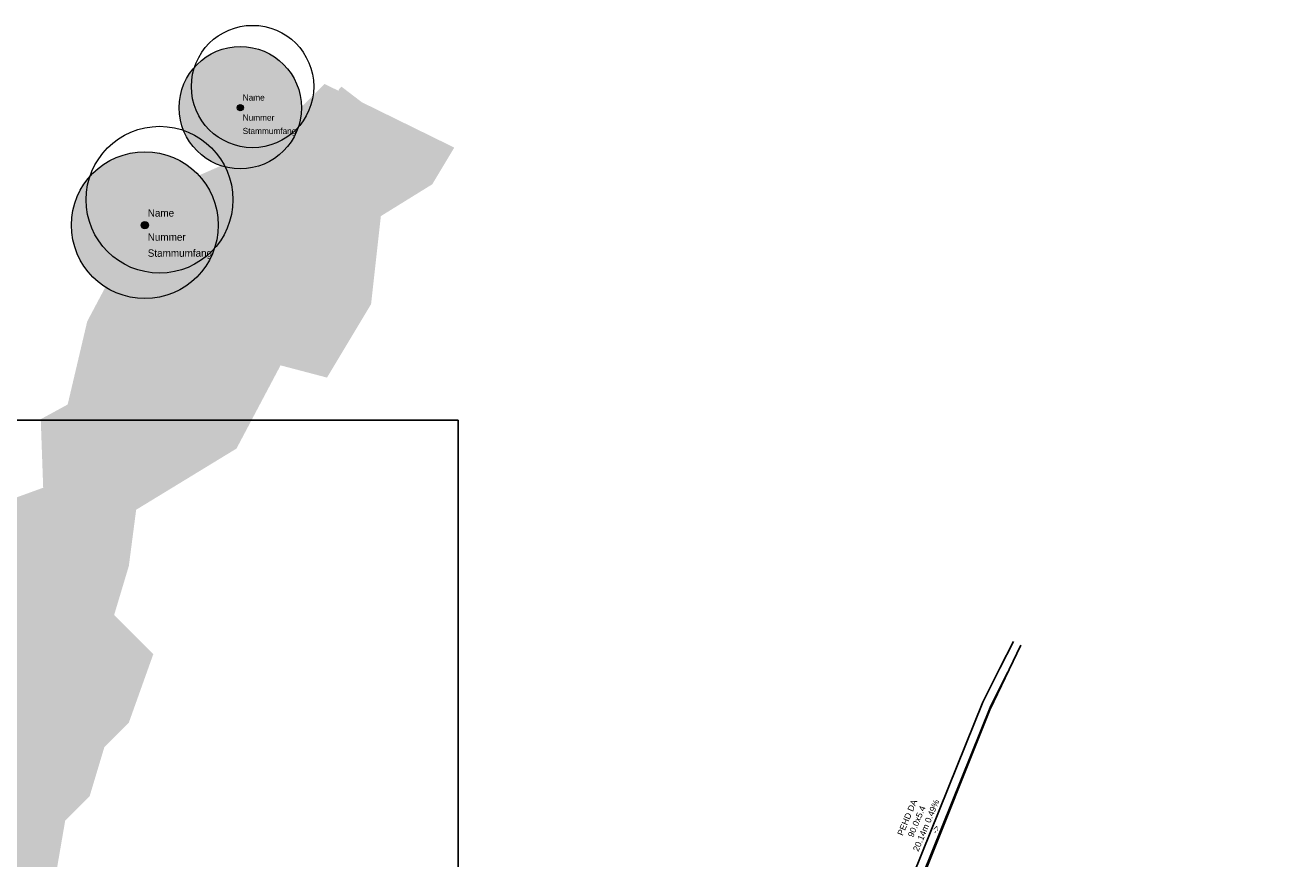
# Model space of a CAD drawing. Header units: metres. Extents: x 730549 to 731755, y 5527678 to 5528494.
# Tile 207 of 207: x 731652 to 731755, y 5527911 to 5527979. Entities that reach past the tile are written whole.
import ezdxf
from ezdxf.enums import TextEntityAlignment as Align

# ---------------------------------------------------------------- set-up
doc = ezdxf.new("R2010")
doc.units = ezdxf.units.M
doc.header["$LTSCALE"] = 0.1
doc.layers.add('B_Bäume', color=7, linetype='Continuous', transparency=0.77)
for name, color, linetype in [('Netzbach Höhenlinien Bestand NW 461.54', 7, 'Continuous'), ('Sparten Strom GEPLANT pdf', 7, 'Continuous'), ('Sparten_Kanal-aus dwg GRUPPE', 7, 'Continuous'), ('Wiese und Waldnaab als Hintergrund', 7, 'Continuous')]:
    doc.layers.add(name, color=color, linetype=linetype)
doc.styles.add('Arial', font='arial.ttf')
doc.styles.add('TheSansSemiLight-Plain', font='txt')
picture_1 = doc.add_image_def('image1.png', size_in_pixel=(2382, 1684))

# ---------------------------------------------------------------- blocks, each defined once
blk = doc.blocks.new('PDF-Seite')
at = {"color": 255, "linetype": 'Continuous', "lineweight": 9, "transparency": 33554687}
blk.add_wipeout([(0, 103.92), (293.92, 103.92), (293.92, -103.92), (0, -103.92)], dxfattribs=at)
at = {"color": 16, "linetype": 'Continuous', "lineweight": 9, "transparency": 33554687, "flags": 128}
blk.add_lwpolyline([(0, 103.92), (293.92, 103.92), (293.92, -103.92), (0, -103.92)], close=True, dxfattribs=at)
at = {"transparency": 33554687}
image = blk.add_image(picture_1, insert=(0, -103.92), size_in_units=(293.92, 207.84), dxfattribs=at)
image.dxf.flags = 7
blk = doc.blocks.new('Gruppe')
at = {"color": 232, "linetype": 'Continuous', "lineweight": 25, "true_color": 0xcc0066, "transparency": 33554687, "flags": 128}
blk.add_lwpolyline([(-807.08, -332.55), (-808.18, -334.74), (-809.58, -337.52), (-815.98, -353.39), (-822.2, -371.94), (-823.4, -381.93), (-822.49, -393.04), (-814.84, -393.59), (-796.17, -394.25), (-784.49, -395.46)], dxfattribs=at)
at = {"color": 54, "linetype": 'Continuous', "lineweight": 25, "true_color": 0x999900, "transparency": 33554687, "flags": 128}
blk.add_lwpolyline([(-806.46, -332.86), (-809, -338.13), (-814.64, -352.24), (-815.17, -352.76), (-823.13, -381.77), (-822.2, -387.68), (-821.48, -392.82), (-821.16, -392.81), (-797.95, -393.46), (-797.48, -393.51), (-784.42, -394.77)], dxfattribs=at)
at = {"color": 1, "linetype": 'Continuous', "lineweight": 5, "true_color": 0xff0000, "transparency": 33554687, "flags": 128}
blk.add_lwpolyline([(-807.56, -335.05), (-808.94, -337.81), (-815.32, -353.63)], dxfattribs=at)
at = {"color": 12, "true_color": 0xcc0000, "transparency": 33554687, "insert": (-813.21, -348, -30.75), "char_height": 0.5009, "width": 4.878, "attachment_point": 8, "rotation": 67.3128, "line_spacing_factor": 1.002187, "style": 'Arial'}
blk.add_mtext('PEHD DA 90.0x5.4 20.14m 0.49% ->', dxfattribs=at)
blk = doc.blocks.new('Gruppe-1')
at = {"color": 7, "transparency": 33554687}
blk.add_blockref('Gruppe', (0, 0), dxfattribs=at)
blk = doc.blocks.new('B_Baum')
at = {"linetype": 'Continuous', "lineweight": 0, "transparency": 33554582}
h = blk.add_hatch(color=61, dxfattribs=at)
edge = h.paths.add_edge_path()
edge.add_arc((0, 0), 5, 0, 360)
at = {"linetype": 'Continuous', "lineweight": 0, "transparency": 33554687}
h = blk.add_hatch(color=250, dxfattribs=at)
edge = h.paths.add_edge_path()
edge.add_arc((0, 0), 0.25, 0, 360)
at = {"color": 7, "linetype": 'Continuous', "lineweight": 5, "transparency": 33554483}
blk.add_circle((1, 1.732), 5, dxfattribs=at)
at = {"color": 7, "linetype": 'Continuous', "lineweight": 20, "transparency": 33554687}
for radius in [5, 0.25]:
    blk.add_circle((0, 0), radius, dxfattribs=at)
at = {"color": 58, "true_color": 0x4b5f00, "transparency": 33554687, "style": 'TheSansSemiLight-Plain'}
for tag, p in [('Botanischer_Name', (0.196, 1.085)), ('Nummer', (0.196, -0.556)), ('Stammumfang', (0.196, -1.649))]:
    blk.add_attdef(tag, text='', height=0.504, dxfattribs=at).set_placement(p, align=Align.TOP_LEFT)
blk = doc.blocks.new('Baum selbstgestrickt')
at = {"color": 7, "transparency": 33554687}
ref = blk.add_blockref('B_Baum', (0, 0), dxfattribs=dict(at, xscale=0.2, yscale=0.2, zscale=0.2))
ref.add_attrib('Nummer', 'Nummer', dxfattribs={"color": 58, "transparency": 33554687, "height": 0.1009, "style": 'TheSansSemiLight-Plain'}).set_placement((0.039, -0.111), align=Align.TOP_LEFT)
ref.add_attrib('Botanischer_Name', 'Name', dxfattribs={"color": 58, "transparency": 33554687, "height": 0.1009, "style": 'TheSansSemiLight-Plain'}).set_placement((0.039, 0.217), align=Align.TOP_LEFT)
ref.add_attrib('Stammumfang', 'Stammumfang', dxfattribs={"color": 58, "transparency": 33554687, "height": 0.10087, "style": 'TheSansSemiLight-Plain'}).set_placement((0.039, -0.33), align=Align.TOP_LEFT)

msp = doc.modelspace()

# ---------------------------------------------------------------- block references
at = {"layer": 'B_Bäume', "color": 7, "transparency": 33554490}
for p, xscale, yscale, zscale in [((731669.51, 5527972.66), 5, 5, 5), ((731661.71, 5527963.06), 6, 6, 6)]:
    msp.add_blockref('Baum selbstgestrickt', p, dxfattribs=dict(at, xscale=xscale, yscale=yscale, zscale=zscale))
at = {"layer": 'Sparten Strom GEPLANT pdf', "color": 16, "true_color": 0x800000, "transparency": 33554687}
msp.add_blockref('PDF-Seite', (731393.4, 5527843.2), dxfattribs=at)

# ---------------------------------------------------------------- next in the draw order: hatches: boundary and pattern name
at = {"layer": 'Netzbach Höhenlinien Bestand NW 461.54', "linetype": 'Continuous', "lineweight": 0, "true_color": 0x66aaff, "transparency": 33554534}
msp.add_hatch(color=161, dxfattribs=at).paths.add_polyline_path([(731675.98, 5527969.79), (731677.58, 5527974.18), (731677.78, 5527974.38), (731683.78, 5527969.79), (731672.78, 5527960.79), (731669.18, 5527955.58), (731666.18, 5527948.58), (731661.58, 5527943.99), (731659.98, 5527939.18), (731656.78, 5527927.99), (731653.58, 5527926.79), (731648.58, 5527919.18), (731648.18, 5527912.58), (731649.78, 5527910.99), (731652.78, 5527903.18), (731652.38, 5527894.99), (731651.98, 5527887.99), (731648.18, 5527879.79), (731644.98, 5527878.79), (731646.38, 5527876.58), (731645.38, 5527872.38), (731642.38, 5527868.38), (731641.79, 5527869.1), (731640.47, 5527867.71), (731639.03, 5527866.6), (731636.77, 5527865.11), (731634.8, 5527864.16), (731633.48, 5527863.79), (731633.02, 5527863.63), (731632.82, 5527863.26), (731631.55, 5527862.73), (731631.3, 5527862.7), (731630, 5527861.81), (731629.64, 5527860.81), (731629.06, 5527859.89), (731629.57, 5527859.39), (731631.88, 5527856.42), (731631.94, 5527856.26), (731632.08, 5527855.94), (731633.61, 5527853.39), (731633.7, 5527853.28), (731633.71, 5527853.19), (731634.35, 5527850.16), (731634.34, 5527850.16), (731634.58, 5527847.88), (731634.62, 5527847.85), (731634.67, 5527847.7), (731635.58, 5527842.36), (731635.76, 5527842.24), (731636.74, 5527839.01), (731636.95, 5527838.47), (731637.21, 5527837.54), (731635.6, 5527836.5), (731637.47, 5527836.58), (731637.83, 5527835.6), (731638.73, 5527833.84), (731638.33, 5527832.61), (731638.71, 5527831.21), (731639.07, 5527831.1), (731640.09, 5527827.81), (731640.72, 5527826.21), (731642.77, 5527823.69), (731643.16, 5527822.96), (731645.25, 5527820.53), (731646.65, 5527819.21), (731649.04, 5527817.16), (731649.95, 5527816.29), (731650, 5527816.29), (731650, 5527816.24), (731649.74, 5527815.5), (731649.74, 5527814.64), (731648.92, 5527814.57), (731648.84, 5527814.64), (731648.87, 5527814.72), (731649.36, 5527815.42), (731649.95, 5527816.22), (731646.85, 5527818.1), (731645.47, 5527818), (731645.37, 5527818.14), (731642.86, 5527822.08), (731641.65, 5527821.94), (731639.6, 5527824.75), (731639.23, 5527824.9), (731639.2, 5527825.32), (731639.81, 5527825.78), (731638.14, 5527829.56), (731637.16, 5527829.49), (731636.87, 5527830.07), (731636.43, 5527831.13), (731635.86, 5527831.73), (731635.8, 5527832.84), (731636.24, 5527834.68), (731634.42, 5527835.94), (731634.12, 5527835.49), (731634.24, 5527835.98), (731634.26, 5527836.12), (731633.37, 5527837.96), (731632.45, 5527841.04), (731632.41, 5527841.44), (731632.37, 5527841.92), (731631.45, 5527846.98), (731631.46, 5527846.99), (731630.96, 5527849.26), (731630.75, 5527849.52), (731630.32, 5527852.14), (731630.12, 5527852.7), (731629.1, 5527854.88), (731628.74, 5527855.4), (731626.94, 5527858.14), (731625.46, 5527859.7), (731624.58, 5527860.35), (731623.68, 5527862.04), (731620.41, 5527863.8), (731620.07, 5527864.22), (731619.91, 5527864.08), (731618.53, 5527864.41), (731617.25, 5527864.76), (731615.58, 5527865.12), (731614.43, 5527865.43), (731614.31, 5527865.42), (731609.66, 5527866.51), (731606.74, 5527864.73), (731605.88, 5527864.17), (731605.57, 5527864.11), (731605.22, 5527864.12), (731604.55, 5527864), (731603.28, 5527863.81), (731602.88, 5527864.07), (731602.49, 5527863.88), (731599.16, 5527863.42), (731598.66, 5527863.44), (731596.59, 5527864.09), (731594.76, 5527864.39), (731593.24, 5527864.53), (731592.51, 5527864.51), (731592.09, 5527864.59), (731591.29, 5527864.9), (731589.61, 5527864.99), (731588.43, 5527864.47), (731586.67, 5527864.16), (731585.24, 5527863.64), (731585.1, 5527863.62), (731582.92, 5527864.4), (731581.6, 5527864.23), (731580.47, 5527863.75), (731580.06, 5527863.86), (731578.77, 5527864.1), (731575.91, 5527863.71), (731575.59, 5527863.6), (731575.32, 5527863.56), (731572.15, 5527861.62), (731570.89, 5527860.96), (731570.67, 5527860.78), (731569.51, 5527861.4), (731568.48, 5527861.19), (731567.13, 5527858.73), (731567.09, 5527858.72), (731564.66, 5527859.38), (731563.96, 5527859.27), (731563.04, 5527858.91), (731561.92, 5527857.18), (731561.84, 5527857.13), (731561.82, 5527857.13), (731561.83, 5527857.14), (731559.16, 5527857.64), (731555.64, 5527854.7), (731555.32, 5527854.42), (731555.57, 5527853.88), (731555.53, 5527852.43), (731554.47, 5527851.71), (731554.29, 5527851.65), (731554.21, 5527851.26), (731553.11, 5527850.44), (731551.8, 5527850.06), (731551.35, 5527850.03), (731549.93, 5527849.8), (731549.46, 5527849.04), (731547.06, 5527848.22), (731546.08, 5527847.83), (731544.89, 5527846.32), (731542.82, 5527846.04), (731541.57, 5527845.35), (731541.57, 5527843.1), (731536.15, 5527843.09), (731536.15, 5527857.07), (731538.52, 5527858.47), (731542.8, 5527858.94), (731546.55, 5527861.46), (731548.61, 5527860.98), (731553.04, 5527863.68), (731558.49, 5527864.48), (731560.82, 5527866.15), (731566.35, 5527868.97), (731572.74, 5527871.18), (731577.12, 5527873.47), (731580.71, 5527873.76), (731586.52, 5527873.99), (731588.82, 5527875.05), (731592.68, 5527874.67), (731596.27, 5527874.06), (731601.48, 5527875.13), (731603.27, 5527875.33), (731607.8, 5527876.23), (731610.78, 5527878.47), (731614.74, 5527879.91), (731617.19, 5527882.39), (731619.76, 5527882.77), (731619.73, 5527883.97), (731623.6, 5527886.31), (731626.04, 5527887.89), (731628.16, 5527891.44), (731629.77, 5527893.32), (731631.69, 5527897.86), (731631.51, 5527899.45), (731632.96, 5527902.73), (731633.11, 5527903.75), (731635.18, 5527903.76), (731639.98, 5527909.99), (731643.78, 5527913.99), (731644.98, 5527919.99), (731645.18, 5527928.38), (731649.98, 5527931.79), (731652.38, 5527938.58), (731656.58, 5527946.99), (731659.38, 5527952.38), (731666.78, 5527956.99), (731669.58, 5527965.79)])
at = {"layer": 'Wiese und Waldnaab als Hintergrund', "linetype": 'Continuous', "lineweight": 0, "true_color": 0x66aaff, "transparency": 33554559}
msp.add_hatch(color=161, dxfattribs=at).paths.add_polyline_path([(731675.79, 5527974), (731676.4, 5527974.6), (731687, 5527969.4), (731685.2, 5527966.4), (731681, 5527963.8), (731680.2, 5527956.6), (731676.6, 5527950.6), (731672.8, 5527951.6), (731669.2, 5527944.8), (731661, 5527939.8), (731660.4, 5527935.2), (731659.2, 5527931.2), (731662.4, 5527928), (731660.4, 5527922.4), (731658.4, 5527920.4), (731657.2, 5527916.4), (731655.2, 5527914.4), (731654.2, 5527908.6), (731654.6, 5527904.4), (731654.57, 5527904.4), (731653.31, 5527897.92), (731654.24, 5527894.9), (731653.41, 5527893.3), (731652.03, 5527887.52), (731651.49, 5527885.31), (731650.5, 5527881.84), (731648.42, 5527875.55), (731647.21, 5527873.71), (731644.51, 5527868.99), (731642.56, 5527867.47), (731640.33, 5527865.81), (731639.38, 5527864.4), (731636.73, 5527863.81), (731633.05, 5527861.65), (731631.14, 5527861.58), (731630.86, 5527859.54), (731633.05, 5527858.63), (731633.05, 5527854.95), (731634.69, 5527852.12), (731634.91, 5527851.03), (731629.05, 5527848.48), (731629.18, 5527851.91), (731627.96, 5527853.89), (731627.9, 5527855.29), (731626.59, 5527858.07), (731624.42, 5527859.54), (731622.59, 5527861.55), (731621.65, 5527862.76), (731619.63, 5527862.84), (731618.72, 5527863.84), (731616.38, 5527864.09), (731612.95, 5527864.12), (731610.94, 5527864.1), (731608.79, 5527862.65), (731606.29, 5527862.48), (731603.11, 5527862.13), (731600.87, 5527862.39), (731599.9, 5527862.08), (731597.59, 5527862.94), (731596.69, 5527862.84), (731594.94, 5527863.25), (731593.61, 5527863.89), (731591.36, 5527863.76), (731589.61, 5527864.17), (731588.04, 5527863.8), (731585.81, 5527863.05), (731583.76, 5527863.33), (731580.06, 5527863.13), (731578.55, 5527862.26), (731574.46, 5527862.81), (731571.55, 5527860.99), (731568.65, 5527858.96), (731566.28, 5527858.6), (731562.79, 5527858.31), (731560.38, 5527856.44), (731556.48, 5527853.4), (731555.99, 5527850.53), (731557.85, 5527847.41), (731559.13, 5527846.75), (731558.54, 5527844.77), (731556.8, 5527842.27), (731556, 5527842.18), (731554.75, 5527840.73), (731550.66, 5527839.58), (731549.01, 5527840.81), (731545.89, 5527841.77), (731542.23, 5527843.99), (731540.95, 5527845.56), (731537.61, 5527842.98), (731535.13, 5527842.61), (731532.44, 5527840.6), (731531.19, 5527840.06), (731530.37, 5527838.36), (731529.41, 5527838.86), (731526.05, 5527837.38), (731522.48, 5527835.99), (731521.28, 5527835.96), (731518.46, 5527834.14), (731515.81, 5527833.55), (731514.22, 5527834.28), (731511.89, 5527833.52), (731508.6, 5527832.25), (731507.98, 5527844.36), (731512.07, 5527846.52), (731513.96, 5527848.53), (731515.47, 5527847.59), (731517.26, 5527847.79), (731517.14, 5527847.98), (731520.93, 5527848.39), (731524.03, 5527850.24), (731529.86, 5527853.09), (731534.56, 5527856.12), (731538.52, 5527858.47), (731542.8, 5527858.94), (731546.55, 5527861.46), (731548.61, 5527860.98), (731553.04, 5527863.68), (731558.49, 5527864.48), (731560.82, 5527866.15), (731566.35, 5527868.97), (731572.74, 5527871.18), (731577.12, 5527873.47), (731580.71, 5527873.76), (731586.52, 5527873.99), (731588.82, 5527875.05), (731592.68, 5527874.67), (731596.27, 5527874.06), (731601.48, 5527875.13), (731603.27, 5527875.33), (731607.8, 5527876.23), (731610.78, 5527878.47), (731614.74, 5527879.91), (731617.19, 5527882.39), (731619.76, 5527882.77), (731619.73, 5527883.97), (731623.6, 5527886.31), (731626.04, 5527887.89), (731628.16, 5527891.44), (731629.77, 5527893.32), (731631.69, 5527897.86), (731631.51, 5527899.45), (731632.96, 5527902.73), (731635.98, 5527905.51), (731634.4, 5527905.6), (731638.4, 5527907), (731641, 5527909.8), (731643.2, 5527914.8), (731643.2, 5527920.2), (731644.2, 5527921.4), (731643.6, 5527926), (731644, 5527929.2), (731644.6, 5527931.6), (731647.6, 5527934.8), (731649.6, 5527937.4), (731649.8, 5527940), (731651.2, 5527940.8), (731653.4, 5527941.6), (731653.2, 5527947.2), (731655.4, 5527948.4), (731657, 5527955.2), (731660.4, 5527961.6), (731662.85, 5527964.29), (731665.5, 5527966.85), (731671.08, 5527969.29)])

# ---------------------------------------------------------------- next in the draw order: block references
at = {"layer": 'Sparten_Kanal-aus dwg GRUPPE', "color": 7, "transparency": 33554687}
msp.add_blockref('Gruppe-1', (732539.78, 5528261.58), dxfattribs=at)

doc.saveas('drawing.dxf')
